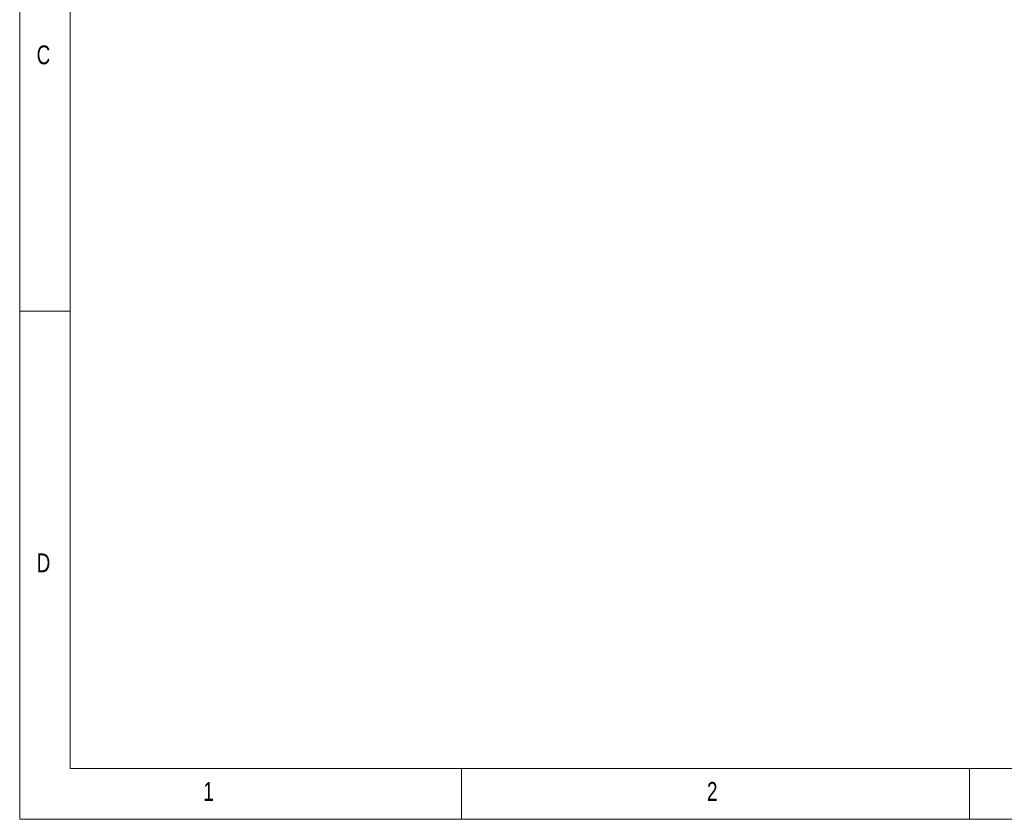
# Model space of a CAD drawing. Header units: millimetres. Extents: x 5 to 292, y 5 to 205.
# Tile 1 of 9: x 5 to 102, y 5 to 84. Entities that reach past the tile are written whole.
import ezdxf

# ---------------------------------------------------------------- set-up
doc = ezdxf.new("R2010")
doc.units = ezdxf.units.MM
doc.styles.add('SLDTEXTSTYLE0', font='TXT', dxfattribs={"width": 0.75})

msp = doc.modelspace()

# ---------------------------------------------------------------- linework, layer by layer
at = {"color": 7, "linetype": 'Continuous', "lineweight": 0}
for p, q in [((5, 205), (5, 5)), ((9.957, 200), (9.957, 10)), ((10, 55), (5, 55)), ((9.957, 10), (104.757, 10)), ((48.5, 5), (48.5, 10)), ((98.5, 10), (98.5, 5)), ((5, 5), (292, 5))]:
    msp.add_line(p, q, dxfattribs=at)

# ---------------------------------------------------------------- texts
at = {"color": 7, "linetype": 'Continuous', "lineweight": 0, "char_height": 1.8521, "attachment_point": 1, "style": 'SLDTEXTSTYLE0'}
for s, insert in [('C', (6.6667, 81.168)), ('D', (6.6667, 31.168)), ('1', (23.0833, 8.668)), ('2', (72.6667, 8.668))]:
    msp.add_mtext(s, dxfattribs=dict(at, insert=insert))

doc.saveas('drawing.dxf')
